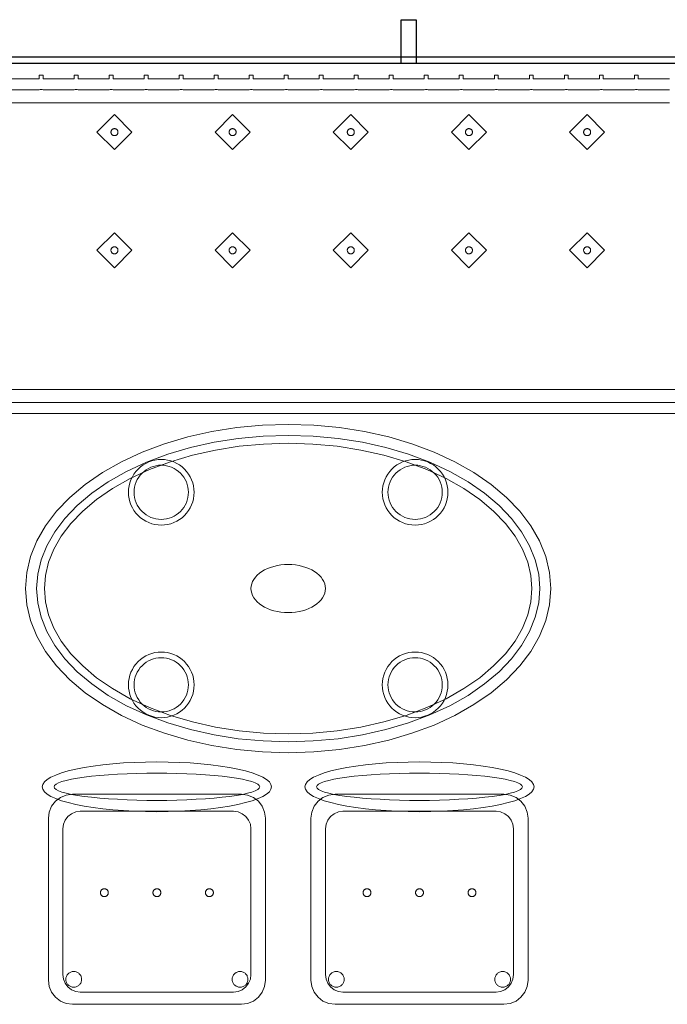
# Model space of a CAD drawing. Header units: metres. Extents: x 2172.2 to 2210.6, y 415.3 to 458.1.
# Tile 28 of 67: x 2206.7 to 2208.2, y 434.6 to 436.9. Entities that reach past the tile are written whole.
import ezdxf

# ---------------------------------------------------------------- set-up
doc = ezdxf.new("R2010")
doc.units = ezdxf.units.M
for name, color, linetype, lineweight in [('NC_N1_BANQUETTES', 7, 'CONTINUOUS', 13), ('NC_N1_CHAIRS', 7, 'CONTINUOUS', 13), ('NC_N1_GLAZING', 7, 'CONTINUOUS', 13), ('NC_N1_TABLES', 7, 'CONTINUOUS', 13), ('NC_N1_WALLS', 7, 'CONTINUOUS', 25)]:
    doc.layers.add(name, color=color, linetype=linetype, lineweight=lineweight)

# ---------------------------------------------------------------- blocks, each defined once
blk = doc.blocks.new('NC_N1_ARCHITECTURE')
at = {"layer": 'NC_N1_GLAZING', "linetype": 'CONTINUOUS', "lineweight": -2}
blk.add_lwpolyline([(18.911421, 2.806096), (18.911421, 2.791096), (13.56142, 2.791096), (13.56142, 2.806096)], close=True, dxfattribs=at)
at = {"layer": 'NC_N1_WALLS', "linetype": 'CONTINUOUS', "lineweight": -2}
blk.add_lwpolyline([(17.56942, 2.891096), (17.60342, 2.891096), (17.60342, 2.791096), (17.56942, 2.791096)], close=True, dxfattribs=at)
blk = doc.blocks.new('NC_N1_TRIANGLE_L_BANQUETTE')
at = {"color": 0, "linetype": 'CONTINUOUS', "lineweight": -2}
for points in [[(0.8, 0.8), (4.35, 0.8)], [(3.64, 0.035), (3.569, 0.035), (3.569, 0.027), (3.56, 0.027), (3.56, 0.035), (3.489, 0.035), (3.489, 0.027), (3.48, 0.027), (3.48, 0.035), (3.409, 0.035), (3.409, 0.027), (3.4, 0.027), (3.4, 0.035), (3.329, 0.035), (3.329, 0.027), (3.32, 0.027), (3.32, 0.035), (3.249, 0.035), (3.249, 0.027), (3.24, 0.027), (3.24, 0.035), (3.169, 0.035), (3.169, 0.027), (3.16, 0.027), (3.16, 0.035), (3.089, 0.035), (3.089, 0.027), (3.08, 0.027), (3.08, 0.035), (3.009, 0.035), (3.009, 0.027), (3, 0.027), (3, 0.035), (2.929, 0.035), (2.929, 0.027), (2.92, 0.027), (2.92, 0.035), (2.849, 0.035), (2.849, 0.027), (2.84, 0.027), (2.84, 0.035), (2.769, 0.035), (2.769, 0.027), (2.76, 0.027), (2.76, 0.035), (2.689, 0.035), (2.689, 0.027), (2.68, 0.027), (2.68, 0.035), (2.609, 0.035), (2.609, 0.027), (2.6, 0.027), (2.6, 0.035), (2.529, 0.035), (2.529, 0.027), (2.52, 0.027), (2.52, 0.035), (2.449, 0.035), (2.449, 0.027), (2.44, 0.027), (2.44, 0.035), (2.369, 0.035), (2.369, 0.027), (2.36, 0.027), (2.36, 0.035), (2.289, 0.035), (2.289, 0.027), (2.28, 0.027), (2.28, 0.035), (2.209, 0.035), (2.209, 0.027), (2.2, 0.027), (2.2, 0.035), (2.129, 0.035)], [(0.8, 0.775), (4.325, 0.775)], [(3.64, 0.06), (3.569, 0.06), (3.5665, 0.0599), (3.5645, 0.0596), (3.5625, 0.0599), (3.56, 0.06), (3.489, 0.06), (3.4865, 0.0599), (3.4845, 0.0596), (3.4825, 0.0599), (3.48, 0.06), (3.409, 0.06), (3.4065, 0.0599), (3.4045, 0.0596), (3.4025, 0.0599), (3.4, 0.06), (3.329, 0.06), (3.3265, 0.0599), (3.3245, 0.0596), (3.3225, 0.0599), (3.32, 0.06), (3.249, 0.06), (3.2465, 0.0599), (3.2445, 0.0596), (3.2425, 0.0599), (3.24, 0.06), (3.169, 0.06), (3.1665, 0.0599), (3.1645, 0.0596), (3.1625, 0.0599), (3.16, 0.06), (3.089, 0.06), (3.0865, 0.0599), (3.0845, 0.0596), (3.0825, 0.0599), (3.08, 0.06), (3.009, 0.06), (3.0065, 0.0599), (3.0045, 0.0596), (3.0025, 0.0599), (3, 0.06), (2.929, 0.06), (2.9265, 0.0599), (2.9245, 0.0596), (2.9225, 0.0599), (2.92, 0.06), (2.849, 0.06), (2.8465, 0.0599), (2.8445, 0.0596), (2.8425, 0.0599), (2.84, 0.06), (2.769, 0.06), (2.7665, 0.0599), (2.7645, 0.0596), (2.7625, 0.0599), (2.76, 0.06), (2.689, 0.06), (2.6865, 0.0599), (2.6845, 0.0596), (2.6825, 0.0599), (2.68, 0.06), (2.609, 0.06), (2.6065, 0.0599), (2.6045, 0.0596), (2.6025, 0.0599), (2.6, 0.06), (2.529, 0.06), (2.5265, 0.0599), (2.5245, 0.0596), (2.5225, 0.0599), (2.52, 0.06), (2.449, 0.06), (2.4465, 0.0599), (2.4445, 0.0596), (2.4425, 0.0599), (2.44, 0.06), (2.369, 0.06), (2.3665, 0.0599), (2.3645, 0.0596), (2.3625, 0.0599), (2.36, 0.06), (2.289, 0.06), (2.2865, 0.0599), (2.2845, 0.0596), (2.2825, 0.0599), (2.28, 0.06), (2.209, 0.06), (2.2065, 0.0599), (2.2045, 0.0596), (2.2025, 0.0599), (2.2, 0.06), (2.129, 0.06)], [(0.8, 0.745), (4.295, 0.745)], [(3.64, 0.09), (3.569, 0.09), (3.5645, 0.0898), (3.56, 0.09), (3.489, 0.09), (3.4845, 0.0898), (3.48, 0.09), (3.409, 0.09), (3.4045, 0.0898), (3.4, 0.09), (3.329, 0.09), (3.3245, 0.0898), (3.32, 0.09), (3.249, 0.09), (3.2445, 0.0898), (3.24, 0.09), (3.169, 0.09), (3.1645, 0.0898), (3.16, 0.09), (3.089, 0.09), (3.0845, 0.0898), (3.08, 0.09), (3.009, 0.09), (3.0045, 0.0898), (3, 0.09), (2.929, 0.09), (2.9245, 0.0898), (2.92, 0.09), (2.849, 0.09), (2.8445, 0.0898), (2.84, 0.09), (2.769, 0.09), (2.7645, 0.0898), (2.76, 0.09), (2.689, 0.09), (2.6845, 0.0898), (2.68, 0.09), (2.609, 0.09), (2.6045, 0.0898), (2.6, 0.09), (2.529, 0.09), (2.5245, 0.0898), (2.52, 0.09), (2.449, 0.09), (2.4445, 0.0898), (2.44, 0.09), (2.369, 0.09), (2.3645, 0.0898), (2.36, 0.09), (2.289, 0.09), (2.2845, 0.0898), (2.28, 0.09), (2.209, 0.09), (2.2045, 0.0898), (2.2, 0.09), (2.129, 0.09)]]:
    blk.add_lwpolyline(points, dxfattribs=at)
for points in [[(2.317, 0.387), (2.357, 0.427), (2.317, 0.467), (2.277, 0.427)], [(2.587, 0.387), (2.627, 0.427), (2.587, 0.467), (2.547, 0.427)], [(2.857, 0.387), (2.897, 0.427), (2.857, 0.467), (2.817, 0.427)], [(3.127, 0.387), (3.167, 0.427), (3.127, 0.467), (3.087, 0.427)], [(3.397, 0.387), (3.437, 0.427), (3.397, 0.467), (3.357, 0.427)], [(2.325, 0.427), (2.325, 0.4262), (2.3248, 0.4254), (2.3247, 0.4247), (2.3244, 0.4239), (2.3241, 0.4232), (2.3237, 0.4226), (2.3232, 0.4219), (2.3227, 0.4213), (2.3221, 0.4208), (2.3214, 0.4203), (2.3208, 0.4199), (2.3201, 0.4196), (2.3193, 0.4193), (2.3186, 0.4192), (2.3178, 0.419), (2.317, 0.419), (2.3162, 0.419), (2.3154, 0.4192), (2.3147, 0.4193), (2.3139, 0.4196), (2.3132, 0.4199), (2.3126, 0.4203), (2.3119, 0.4208), (2.3113, 0.4213), (2.3108, 0.4219), (2.3103, 0.4226), (2.3099, 0.4232), (2.3096, 0.4239), (2.3093, 0.4247), (2.3092, 0.4254), (2.309, 0.4262), (2.309, 0.427), (2.309, 0.4278), (2.3092, 0.4286), (2.3093, 0.4293), (2.3096, 0.4301), (2.3099, 0.4308), (2.3103, 0.4314), (2.3108, 0.4321), (2.3113, 0.4327), (2.3119, 0.4332), (2.3126, 0.4337), (2.3132, 0.4341), (2.3139, 0.4344), (2.3147, 0.4347), (2.3154, 0.4348), (2.3162, 0.435), (2.317, 0.435), (2.3178, 0.435), (2.3186, 0.4348), (2.3193, 0.4347), (2.3201, 0.4344), (2.3208, 0.4341), (2.3214, 0.4337), (2.3221, 0.4332), (2.3227, 0.4327), (2.3232, 0.4321), (2.3237, 0.4314), (2.3241, 0.4308), (2.3244, 0.4301), (2.3247, 0.4293), (2.3248, 0.4286), (2.325, 0.4278)], [(2.595, 0.427), (2.595, 0.4262), (2.5948, 0.4254), (2.5947, 0.4247), (2.5944, 0.4239), (2.5941, 0.4232), (2.5937, 0.4226), (2.5932, 0.4219), (2.5927, 0.4213), (2.5921, 0.4208), (2.5914, 0.4203), (2.5908, 0.4199), (2.5901, 0.4196), (2.5893, 0.4193), (2.5886, 0.4192), (2.5878, 0.419), (2.587, 0.419), (2.5862, 0.419), (2.5854, 0.4192), (2.5847, 0.4193), (2.5839, 0.4196), (2.5832, 0.4199), (2.5826, 0.4203), (2.5819, 0.4208), (2.5813, 0.4213), (2.5808, 0.4219), (2.5803, 0.4226), (2.5799, 0.4232), (2.5796, 0.4239), (2.5793, 0.4247), (2.5792, 0.4254), (2.579, 0.4262), (2.579, 0.427), (2.579, 0.4278), (2.5792, 0.4286), (2.5793, 0.4293), (2.5796, 0.4301), (2.5799, 0.4308), (2.5803, 0.4314), (2.5808, 0.4321), (2.5813, 0.4327), (2.5819, 0.4332), (2.5826, 0.4337), (2.5832, 0.4341), (2.5839, 0.4344), (2.5847, 0.4347), (2.5854, 0.4348), (2.5862, 0.435), (2.587, 0.435), (2.5878, 0.435), (2.5886, 0.4348), (2.5893, 0.4347), (2.5901, 0.4344), (2.5908, 0.4341), (2.5914, 0.4337), (2.5921, 0.4332), (2.5927, 0.4327), (2.5932, 0.4321), (2.5937, 0.4314), (2.5941, 0.4308), (2.5944, 0.4301), (2.5947, 0.4293), (2.5948, 0.4286), (2.595, 0.4278)], [(2.865, 0.427), (2.865, 0.4262), (2.8648, 0.4254), (2.8647, 0.4247), (2.8644, 0.4239), (2.8641, 0.4232), (2.8637, 0.4226), (2.8632, 0.4219), (2.8627, 0.4213), (2.8621, 0.4208), (2.8614, 0.4203), (2.8608, 0.4199), (2.8601, 0.4196), (2.8593, 0.4193), (2.8586, 0.4192), (2.8578, 0.419), (2.857, 0.419), (2.8562, 0.419), (2.8554, 0.4192), (2.8547, 0.4193), (2.8539, 0.4196), (2.8532, 0.4199), (2.8526, 0.4203), (2.8519, 0.4208), (2.8513, 0.4213), (2.8508, 0.4219), (2.8503, 0.4226), (2.8499, 0.4232), (2.8496, 0.4239), (2.8493, 0.4247), (2.8492, 0.4254), (2.849, 0.4262), (2.849, 0.427), (2.849, 0.4278), (2.8492, 0.4286), (2.8493, 0.4293), (2.8496, 0.4301), (2.8499, 0.4308), (2.8503, 0.4314), (2.8508, 0.4321), (2.8513, 0.4327), (2.8519, 0.4332), (2.8526, 0.4337), (2.8532, 0.4341), (2.8539, 0.4344), (2.8547, 0.4347), (2.8554, 0.4348), (2.8562, 0.435), (2.857, 0.435), (2.8578, 0.435), (2.8586, 0.4348), (2.8593, 0.4347), (2.8601, 0.4344), (2.8608, 0.4341), (2.8614, 0.4337), (2.8621, 0.4332), (2.8627, 0.4327), (2.8632, 0.4321), (2.8637, 0.4314), (2.8641, 0.4308), (2.8644, 0.4301), (2.8647, 0.4293), (2.8648, 0.4286), (2.865, 0.4278)], [(3.135, 0.427), (3.135, 0.4262), (3.1348, 0.4254), (3.1347, 0.4247), (3.1344, 0.4239), (3.1341, 0.4232), (3.1337, 0.4226), (3.1332, 0.4219), (3.1327, 0.4213), (3.1321, 0.4208), (3.1314, 0.4203), (3.1308, 0.4199), (3.1301, 0.4196), (3.1293, 0.4193), (3.1286, 0.4192), (3.1278, 0.419), (3.127, 0.419), (3.1262, 0.419), (3.1254, 0.4192), (3.1247, 0.4193), (3.1239, 0.4196), (3.1232, 0.4199), (3.1226, 0.4203), (3.1219, 0.4208), (3.1213, 0.4213), (3.1208, 0.4219), (3.1203, 0.4226), (3.1199, 0.4232), (3.1196, 0.4239), (3.1193, 0.4247), (3.1192, 0.4254), (3.119, 0.4262), (3.119, 0.427), (3.119, 0.4278), (3.1192, 0.4286), (3.1193, 0.4293), (3.1196, 0.4301), (3.1199, 0.4308), (3.1203, 0.4314), (3.1208, 0.4321), (3.1213, 0.4327), (3.1219, 0.4332), (3.1226, 0.4337), (3.1232, 0.4341), (3.1239, 0.4344), (3.1247, 0.4347), (3.1254, 0.4348), (3.1262, 0.435), (3.127, 0.435), (3.1278, 0.435), (3.1286, 0.4348), (3.1293, 0.4347), (3.1301, 0.4344), (3.1308, 0.4341), (3.1314, 0.4337), (3.1321, 0.4332), (3.1327, 0.4327), (3.1332, 0.4321), (3.1337, 0.4314), (3.1341, 0.4308), (3.1344, 0.4301), (3.1347, 0.4293), (3.1348, 0.4286), (3.135, 0.4278)], [(3.405, 0.427), (3.405, 0.4262), (3.4048, 0.4254), (3.4047, 0.4247), (3.4044, 0.4239), (3.4041, 0.4232), (3.4037, 0.4226), (3.4032, 0.4219), (3.4027, 0.4213), (3.4021, 0.4208), (3.4014, 0.4203), (3.4008, 0.4199), (3.4001, 0.4196), (3.3993, 0.4193), (3.3986, 0.4192), (3.3978, 0.419), (3.397, 0.419), (3.3962, 0.419), (3.3954, 0.4192), (3.3947, 0.4193), (3.3939, 0.4196), (3.3932, 0.4199), (3.3926, 0.4203), (3.3919, 0.4208), (3.3913, 0.4213), (3.3908, 0.4219), (3.3903, 0.4226), (3.3899, 0.4232), (3.3896, 0.4239), (3.3893, 0.4247), (3.3892, 0.4254), (3.389, 0.4262), (3.389, 0.427), (3.389, 0.4278), (3.3892, 0.4286), (3.3893, 0.4293), (3.3896, 0.4301), (3.3899, 0.4308), (3.3903, 0.4314), (3.3908, 0.4321), (3.3913, 0.4327), (3.3919, 0.4332), (3.3926, 0.4337), (3.3932, 0.4341), (3.3939, 0.4344), (3.3947, 0.4347), (3.3954, 0.4348), (3.3962, 0.435), (3.397, 0.435), (3.3978, 0.435), (3.3986, 0.4348), (3.3993, 0.4347), (3.4001, 0.4344), (3.4008, 0.4341), (3.4014, 0.4337), (3.4021, 0.4332), (3.4027, 0.4327), (3.4032, 0.4321), (3.4037, 0.4314), (3.4041, 0.4308), (3.4044, 0.4301), (3.4047, 0.4293), (3.4048, 0.4286), (3.405, 0.4278)], [(2.317, 0.117), (2.357, 0.157), (2.317, 0.197), (2.277, 0.157)], [(2.587, 0.117), (2.627, 0.157), (2.587, 0.197), (2.547, 0.157)], [(2.857, 0.117), (2.897, 0.157), (2.857, 0.197), (2.817, 0.157)], [(3.127, 0.117), (3.167, 0.157), (3.127, 0.197), (3.087, 0.157)], [(3.397, 0.117), (3.437, 0.157), (3.397, 0.197), (3.357, 0.157)], [(2.325, 0.157), (2.325, 0.1562), (2.3248, 0.1554), (2.3247, 0.1547), (2.3244, 0.1539), (2.3241, 0.1532), (2.3237, 0.1526), (2.3232, 0.1519), (2.3227, 0.1513), (2.3221, 0.1508), (2.3214, 0.1503), (2.3208, 0.1499), (2.3201, 0.1496), (2.3193, 0.1493), (2.3186, 0.1492), (2.3178, 0.149), (2.317, 0.149), (2.3162, 0.149), (2.3154, 0.1492), (2.3147, 0.1493), (2.3139, 0.1496), (2.3132, 0.1499), (2.3126, 0.1503), (2.3119, 0.1508), (2.3113, 0.1513), (2.3108, 0.1519), (2.3103, 0.1526), (2.3099, 0.1532), (2.3096, 0.1539), (2.3093, 0.1547), (2.3092, 0.1554), (2.309, 0.1562), (2.309, 0.157), (2.309, 0.1578), (2.3092, 0.1586), (2.3093, 0.1593), (2.3096, 0.1601), (2.3099, 0.1608), (2.3103, 0.1614), (2.3108, 0.1621), (2.3113, 0.1627), (2.3119, 0.1632), (2.3126, 0.1637), (2.3132, 0.1641), (2.3139, 0.1644), (2.3147, 0.1647), (2.3154, 0.1648), (2.3162, 0.165), (2.317, 0.165), (2.3178, 0.165), (2.3186, 0.1648), (2.3193, 0.1647), (2.3201, 0.1644), (2.3208, 0.1641), (2.3214, 0.1637), (2.3221, 0.1632), (2.3227, 0.1627), (2.3232, 0.1621), (2.3237, 0.1614), (2.3241, 0.1608), (2.3244, 0.1601), (2.3247, 0.1593), (2.3248, 0.1586), (2.325, 0.1578)], [(2.595, 0.157), (2.595, 0.1562), (2.5948, 0.1554), (2.5947, 0.1547), (2.5944, 0.1539), (2.5941, 0.1532), (2.5937, 0.1526), (2.5932, 0.1519), (2.5927, 0.1513), (2.5921, 0.1508), (2.5914, 0.1503), (2.5908, 0.1499), (2.5901, 0.1496), (2.5893, 0.1493), (2.5886, 0.1492), (2.5878, 0.149), (2.587, 0.149), (2.5862, 0.149), (2.5854, 0.1492), (2.5847, 0.1493), (2.5839, 0.1496), (2.5832, 0.1499), (2.5826, 0.1503), (2.5819, 0.1508), (2.5813, 0.1513), (2.5808, 0.1519), (2.5803, 0.1526), (2.5799, 0.1532), (2.5796, 0.1539), (2.5793, 0.1547), (2.5792, 0.1554), (2.579, 0.1562), (2.579, 0.157), (2.579, 0.1578), (2.5792, 0.1586), (2.5793, 0.1593), (2.5796, 0.1601), (2.5799, 0.1608), (2.5803, 0.1614), (2.5808, 0.1621), (2.5813, 0.1627), (2.5819, 0.1632), (2.5826, 0.1637), (2.5832, 0.1641), (2.5839, 0.1644), (2.5847, 0.1647), (2.5854, 0.1648), (2.5862, 0.165), (2.587, 0.165), (2.5878, 0.165), (2.5886, 0.1648), (2.5893, 0.1647), (2.5901, 0.1644), (2.5908, 0.1641), (2.5914, 0.1637), (2.5921, 0.1632), (2.5927, 0.1627), (2.5932, 0.1621), (2.5937, 0.1614), (2.5941, 0.1608), (2.5944, 0.1601), (2.5947, 0.1593), (2.5948, 0.1586), (2.595, 0.1578)], [(2.865, 0.157), (2.865, 0.1562), (2.8648, 0.1554), (2.8647, 0.1547), (2.8644, 0.1539), (2.8641, 0.1532), (2.8637, 0.1526), (2.8632, 0.1519), (2.8627, 0.1513), (2.8621, 0.1508), (2.8614, 0.1503), (2.8608, 0.1499), (2.8601, 0.1496), (2.8593, 0.1493), (2.8586, 0.1492), (2.8578, 0.149), (2.857, 0.149), (2.8562, 0.149), (2.8554, 0.1492), (2.8547, 0.1493), (2.8539, 0.1496), (2.8532, 0.1499), (2.8526, 0.1503), (2.8519, 0.1508), (2.8513, 0.1513), (2.8508, 0.1519), (2.8503, 0.1526), (2.8499, 0.1532), (2.8496, 0.1539), (2.8493, 0.1547), (2.8492, 0.1554), (2.849, 0.1562), (2.849, 0.157), (2.849, 0.1578), (2.8492, 0.1586), (2.8493, 0.1593), (2.8496, 0.1601), (2.8499, 0.1608), (2.8503, 0.1614), (2.8508, 0.1621), (2.8513, 0.1627), (2.8519, 0.1632), (2.8526, 0.1637), (2.8532, 0.1641), (2.8539, 0.1644), (2.8547, 0.1647), (2.8554, 0.1648), (2.8562, 0.165), (2.857, 0.165), (2.8578, 0.165), (2.8586, 0.1648), (2.8593, 0.1647), (2.8601, 0.1644), (2.8608, 0.1641), (2.8614, 0.1637), (2.8621, 0.1632), (2.8627, 0.1627), (2.8632, 0.1621), (2.8637, 0.1614), (2.8641, 0.1608), (2.8644, 0.1601), (2.8647, 0.1593), (2.8648, 0.1586), (2.865, 0.1578)], [(3.135, 0.157), (3.135, 0.1562), (3.1348, 0.1554), (3.1347, 0.1547), (3.1344, 0.1539), (3.1341, 0.1532), (3.1337, 0.1526), (3.1332, 0.1519), (3.1327, 0.1513), (3.1321, 0.1508), (3.1314, 0.1503), (3.1308, 0.1499), (3.1301, 0.1496), (3.1293, 0.1493), (3.1286, 0.1492), (3.1278, 0.149), (3.127, 0.149), (3.1262, 0.149), (3.1254, 0.1492), (3.1247, 0.1493), (3.1239, 0.1496), (3.1232, 0.1499), (3.1226, 0.1503), (3.1219, 0.1508), (3.1213, 0.1513), (3.1208, 0.1519), (3.1203, 0.1526), (3.1199, 0.1532), (3.1196, 0.1539), (3.1193, 0.1547), (3.1192, 0.1554), (3.119, 0.1562), (3.119, 0.157), (3.119, 0.1578), (3.1192, 0.1586), (3.1193, 0.1593), (3.1196, 0.1601), (3.1199, 0.1608), (3.1203, 0.1614), (3.1208, 0.1621), (3.1213, 0.1627), (3.1219, 0.1632), (3.1226, 0.1637), (3.1232, 0.1641), (3.1239, 0.1644), (3.1247, 0.1647), (3.1254, 0.1648), (3.1262, 0.165), (3.127, 0.165), (3.1278, 0.165), (3.1286, 0.1648), (3.1293, 0.1647), (3.1301, 0.1644), (3.1308, 0.1641), (3.1314, 0.1637), (3.1321, 0.1632), (3.1327, 0.1627), (3.1332, 0.1621), (3.1337, 0.1614), (3.1341, 0.1608), (3.1344, 0.1601), (3.1347, 0.1593), (3.1348, 0.1586), (3.135, 0.1578)], [(3.405, 0.157), (3.405, 0.1562), (3.4048, 0.1554), (3.4047, 0.1547), (3.4044, 0.1539), (3.4041, 0.1532), (3.4037, 0.1526), (3.4032, 0.1519), (3.4027, 0.1513), (3.4021, 0.1508), (3.4014, 0.1503), (3.4008, 0.1499), (3.4001, 0.1496), (3.3993, 0.1493), (3.3986, 0.1492), (3.3978, 0.149), (3.397, 0.149), (3.3962, 0.149), (3.3954, 0.1492), (3.3947, 0.1493), (3.3939, 0.1496), (3.3932, 0.1499), (3.3926, 0.1503), (3.3919, 0.1508), (3.3913, 0.1513), (3.3908, 0.1519), (3.3903, 0.1526), (3.3899, 0.1532), (3.3896, 0.1539), (3.3893, 0.1547), (3.3892, 0.1554), (3.389, 0.1562), (3.389, 0.157), (3.389, 0.1578), (3.3892, 0.1586), (3.3893, 0.1593), (3.3896, 0.1601), (3.3899, 0.1608), (3.3903, 0.1614), (3.3908, 0.1621), (3.3913, 0.1627), (3.3919, 0.1632), (3.3926, 0.1637), (3.3932, 0.1641), (3.3939, 0.1644), (3.3947, 0.1647), (3.3954, 0.1648), (3.3962, 0.165), (3.397, 0.165), (3.3978, 0.165), (3.3986, 0.1648), (3.3993, 0.1647), (3.4001, 0.1644), (3.4008, 0.1641), (3.4014, 0.1637), (3.4021, 0.1632), (3.4027, 0.1627), (3.4032, 0.1621), (3.4037, 0.1614), (3.4041, 0.1608), (3.4044, 0.1601), (3.4047, 0.1593), (3.4048, 0.1586), (3.405, 0.1578)]]:
    blk.add_lwpolyline(points, close=True, dxfattribs=at)
blk = doc.blocks.new('NC_N1_DINING_2')
at = {"color": 0, "linetype": 'CONTINUOUS', "lineweight": -2}
for points in [[(0.6, 0), (0.5971, 0.0368), (0.5885, 0.0732), (0.5742, 0.1089), (0.5543, 0.1435), (0.5292, 0.1768), (0.4989, 0.2083), (0.4638, 0.2379), (0.4243, 0.2652), (0.3806, 0.2899), (0.3333, 0.3118), (0.2828, 0.3307), (0.2296, 0.3465), (0.1742, 0.3589), (0.1171, 0.3678), (0.0588, 0.3732), (0, 0.375), (-0.0588, 0.3732), (-0.1171, 0.3678), (-0.1742, 0.3589), (-0.2296, 0.3465), (-0.2828, 0.3307), (-0.3333, 0.3118), (-0.3806, 0.2899), (-0.4243, 0.2652), (-0.4638, 0.2379), (-0.4989, 0.2083), (-0.5292, 0.1768), (-0.5543, 0.1435), (-0.5742, 0.1089), (-0.5885, 0.0732), (-0.5971, 0.0368), (-0.6, 0), (-0.5971, -0.0368), (-0.5885, -0.0732), (-0.5742, -0.1089), (-0.5543, -0.1435), (-0.5292, -0.1768), (-0.4989, -0.2083), (-0.4638, -0.2379), (-0.4243, -0.2652), (-0.3806, -0.2899), (-0.3333, -0.3118), (-0.2828, -0.3307), (-0.2296, -0.3465), (-0.1742, -0.3589), (-0.1171, -0.3678), (-0.0588, -0.3732), (0, -0.375), (0.0588, -0.3732), (0.1171, -0.3678), (0.1742, -0.3589), (0.2296, -0.3465), (0.2828, -0.3307), (0.3333, -0.3118), (0.3806, -0.2899), (0.4243, -0.2652), (0.4638, -0.2379), (0.4989, -0.2083), (0.5292, -0.1768), (0.5543, -0.1435), (0.5742, -0.1089), (0.5885, -0.0732), (0.5971, -0.0368)], [(0.5749, 0), (0.5723, -0.0329), (0.5646, -0.0656), (0.5516, -0.0979), (0.5334, -0.1297), (0.5101, -0.1605), (0.4818, -0.1901), (0.4486, -0.218), (0.411, -0.244), (0.3692, -0.2676), (0.3237, -0.2887), (0.2749, -0.307), (0.2233, -0.3222), (0.1695, -0.3343), (0.114, -0.343), (0.0573, -0.3482), (0, -0.35), (-0.0573, -0.3482), (-0.114, -0.343), (-0.1695, -0.3343), (-0.2233, -0.3222), (-0.2749, -0.307), (-0.3237, -0.2887), (-0.3692, -0.2676), (-0.411, -0.244), (-0.4486, -0.218), (-0.4818, -0.1901), (-0.5101, -0.1605), (-0.5334, -0.1297), (-0.5516, -0.0979), (-0.5646, -0.0656), (-0.5723, -0.0329), (-0.5749, 0), (-0.5723, 0.0329), (-0.5646, 0.0656), (-0.5516, 0.0979), (-0.5334, 0.1297), (-0.5101, 0.1605), (-0.4818, 0.1901), (-0.4486, 0.218), (-0.411, 0.244), (-0.3692, 0.2676), (-0.3237, 0.2887), (-0.2749, 0.307), (-0.2233, 0.3222), (-0.1695, 0.3343), (-0.114, 0.343), (-0.0573, 0.3482), (0, 0.35), (0.0573, 0.3482), (0.114, 0.343), (0.1695, 0.3343), (0.2233, 0.3222), (0.2749, 0.307), (0.3237, 0.2887), (0.3692, 0.2676), (0.411, 0.244), (0.4486, 0.218), (0.4818, 0.1901), (0.5101, 0.1605), (0.5334, 0.1297), (0.5516, 0.0979), (0.5646, 0.0656), (0.5723, 0.0329)], [(0.5569, 0), (0.5545, -0.0301), (0.5474, -0.0601), (0.5354, -0.0901), (0.5184, -0.1198), (0.4964, -0.1488), (0.4694, -0.1769), (0.4377, -0.2037), (0.4014, -0.2287), (0.361, -0.2516), (0.3167, -0.2721), (0.2692, -0.2899), (0.2188, -0.3048), (0.1661, -0.3166), (0.1117, -0.3251), (0.0562, -0.3303), (0, -0.332), (-0.0562, -0.3303), (-0.1117, -0.3251), (-0.1661, -0.3166), (-0.2188, -0.3048), (-0.2692, -0.2899), (-0.3167, -0.2721), (-0.361, -0.2516), (-0.4014, -0.2287), (-0.4377, -0.2037), (-0.4694, -0.1769), (-0.4964, -0.1488), (-0.5184, -0.1198), (-0.5354, -0.0901), (-0.5474, -0.0601), (-0.5545, -0.0301), (-0.5569, 0), (-0.5545, 0.0301), (-0.5474, 0.0601), (-0.5354, 0.0901), (-0.5184, 0.1198), (-0.4964, 0.1488), (-0.4694, 0.1769), (-0.4377, 0.2037), (-0.4014, 0.2287), (-0.361, 0.2516), (-0.3167, 0.2721), (-0.2692, 0.2899), (-0.2188, 0.3048), (-0.1661, 0.3166), (-0.1117, 0.3251), (-0.0562, 0.3303), (0, 0.332), (0.0562, 0.3303), (0.1117, 0.3251), (0.1661, 0.3166), (0.2188, 0.3048), (0.2692, 0.2899), (0.3167, 0.2721), (0.361, 0.2516), (0.4014, 0.2287), (0.4377, 0.2037), (0.4694, 0.1769), (0.4964, 0.1488), (0.5184, 0.1198), (0.5354, 0.0901), (0.5474, 0.0601), (0.5545, 0.0301)], [(-0.215, 0.22), (-0.2154, 0.2126), (-0.2164, 0.2054), (-0.2182, 0.1982), (-0.2207, 0.1913), (-0.2239, 0.1846), (-0.2276, 0.1783), (-0.232, 0.1724), (-0.237, 0.167), (-0.2424, 0.162), (-0.2483, 0.1576), (-0.2546, 0.1539), (-0.2613, 0.1507), (-0.2682, 0.1482), (-0.2754, 0.1464), (-0.2826, 0.1454), (-0.29, 0.145), (-0.2974, 0.1454), (-0.3046, 0.1464), (-0.3118, 0.1482), (-0.3187, 0.1507), (-0.3254, 0.1539), (-0.3317, 0.1576), (-0.3376, 0.162), (-0.343, 0.167), (-0.348, 0.1724), (-0.3524, 0.1783), (-0.3561, 0.1846), (-0.3593, 0.1913), (-0.3618, 0.1982), (-0.3636, 0.2054), (-0.3646, 0.2126), (-0.365, 0.22), (-0.3646, 0.2274), (-0.3636, 0.2346), (-0.3618, 0.2418), (-0.3593, 0.2487), (-0.3561, 0.2554), (-0.3524, 0.2617), (-0.348, 0.2676), (-0.343, 0.273), (-0.3376, 0.278), (-0.3317, 0.2824), (-0.3254, 0.2861), (-0.3187, 0.2893), (-0.3118, 0.2918), (-0.3046, 0.2936), (-0.2974, 0.2946), (-0.29, 0.295), (-0.2826, 0.2946), (-0.2754, 0.2936), (-0.2682, 0.2918), (-0.2613, 0.2893), (-0.2546, 0.2861), (-0.2483, 0.2824), (-0.2424, 0.278), (-0.237, 0.273), (-0.232, 0.2676), (-0.2276, 0.2617), (-0.2239, 0.2554), (-0.2207, 0.2487), (-0.2182, 0.2418), (-0.2164, 0.2346), (-0.2154, 0.2274)], [(0.365, 0.22), (0.3646, 0.2126), (0.3636, 0.2054), (0.3618, 0.1982), (0.3593, 0.1913), (0.3561, 0.1846), (0.3524, 0.1783), (0.348, 0.1724), (0.343, 0.167), (0.3376, 0.162), (0.3317, 0.1576), (0.3254, 0.1539), (0.3187, 0.1507), (0.3118, 0.1482), (0.3046, 0.1464), (0.2974, 0.1454), (0.29, 0.145), (0.2826, 0.1454), (0.2754, 0.1464), (0.2682, 0.1482), (0.2613, 0.1507), (0.2546, 0.1539), (0.2483, 0.1576), (0.2424, 0.162), (0.237, 0.167), (0.232, 0.1724), (0.2276, 0.1783), (0.2239, 0.1846), (0.2207, 0.1913), (0.2182, 0.1982), (0.2164, 0.2054), (0.2154, 0.2126), (0.215, 0.22), (0.2154, 0.2274), (0.2164, 0.2346), (0.2182, 0.2418), (0.2207, 0.2487), (0.2239, 0.2554), (0.2276, 0.2617), (0.232, 0.2676), (0.237, 0.273), (0.2424, 0.278), (0.2483, 0.2824), (0.2546, 0.2861), (0.2613, 0.2893), (0.2682, 0.2918), (0.2754, 0.2936), (0.2826, 0.2946), (0.29, 0.295), (0.2974, 0.2946), (0.3046, 0.2936), (0.3118, 0.2918), (0.3187, 0.2893), (0.3254, 0.2861), (0.3317, 0.2824), (0.3376, 0.278), (0.343, 0.273), (0.348, 0.2676), (0.3524, 0.2617), (0.3561, 0.2554), (0.3593, 0.2487), (0.3618, 0.2418), (0.3636, 0.2346), (0.3646, 0.2274)], [(-0.228, 0.22), (-0.2283, 0.2139), (-0.2292, 0.2079), (-0.2307, 0.202), (-0.2327, 0.1963), (-0.2353, 0.1908), (-0.2384, 0.1856), (-0.2421, 0.1807), (-0.2462, 0.1762), (-0.2507, 0.1721), (-0.2556, 0.1684), (-0.2608, 0.1653), (-0.2663, 0.1627), (-0.272, 0.1607), (-0.2779, 0.1592), (-0.2839, 0.1583), (-0.29, 0.158), (-0.2961, 0.1583), (-0.3021, 0.1592), (-0.308, 0.1607), (-0.3137, 0.1627), (-0.3192, 0.1653), (-0.3244, 0.1684), (-0.3293, 0.1721), (-0.3338, 0.1762), (-0.3379, 0.1807), (-0.3416, 0.1856), (-0.3447, 0.1908), (-0.3473, 0.1963), (-0.3493, 0.202), (-0.3508, 0.2079), (-0.3517, 0.2139), (-0.352, 0.22), (-0.3517, 0.2261), (-0.3508, 0.2321), (-0.3493, 0.238), (-0.3473, 0.2437), (-0.3447, 0.2492), (-0.3416, 0.2544), (-0.3379, 0.2593), (-0.3338, 0.2638), (-0.3293, 0.2679), (-0.3244, 0.2716), (-0.3192, 0.2747), (-0.3137, 0.2773), (-0.308, 0.2793), (-0.3021, 0.2808), (-0.2961, 0.2817), (-0.29, 0.282), (-0.2839, 0.2817), (-0.2779, 0.2808), (-0.272, 0.2793), (-0.2663, 0.2773), (-0.2608, 0.2747), (-0.2556, 0.2716), (-0.2507, 0.2679), (-0.2462, 0.2638), (-0.2421, 0.2593), (-0.2384, 0.2544), (-0.2353, 0.2492), (-0.2327, 0.2437), (-0.2307, 0.238), (-0.2292, 0.2321), (-0.2283, 0.2261)], [(0.352, 0.22), (0.3517, 0.2139), (0.3508, 0.2079), (0.3493, 0.202), (0.3473, 0.1963), (0.3447, 0.1908), (0.3416, 0.1856), (0.3379, 0.1807), (0.3338, 0.1762), (0.3293, 0.1721), (0.3244, 0.1684), (0.3192, 0.1653), (0.3137, 0.1627), (0.308, 0.1607), (0.3021, 0.1592), (0.2961, 0.1583), (0.29, 0.158), (0.2839, 0.1583), (0.2779, 0.1592), (0.272, 0.1607), (0.2663, 0.1627), (0.2608, 0.1653), (0.2556, 0.1684), (0.2507, 0.1721), (0.2462, 0.1762), (0.2421, 0.1807), (0.2384, 0.1856), (0.2353, 0.1908), (0.2327, 0.1963), (0.2307, 0.202), (0.2292, 0.2079), (0.2283, 0.2139), (0.228, 0.22), (0.2283, 0.2261), (0.2292, 0.2321), (0.2307, 0.238), (0.2327, 0.2437), (0.2353, 0.2492), (0.2384, 0.2544), (0.2421, 0.2593), (0.2462, 0.2638), (0.2507, 0.2679), (0.2556, 0.2716), (0.2608, 0.2747), (0.2663, 0.2773), (0.272, 0.2793), (0.2779, 0.2808), (0.2839, 0.2817), (0.29, 0.282), (0.2961, 0.2817), (0.3021, 0.2808), (0.308, 0.2793), (0.3137, 0.2773), (0.3192, 0.2747), (0.3244, 0.2716), (0.3293, 0.2679), (0.3338, 0.2638), (0.3379, 0.2593), (0.3416, 0.2544), (0.3447, 0.2492), (0.3473, 0.2437), (0.3493, 0.238), (0.3508, 0.2321), (0.3517, 0.2261)], [(0.085, 0), (0.0846, 0.0054), (0.0834, 0.0107), (0.0813, 0.016), (0.0785, 0.021), (0.075, 0.0259), (0.0707, 0.0306), (0.0657, 0.0349), (0.0601, 0.0389), (0.0539, 0.0425), (0.0472, 0.0457), (0.0401, 0.0485), (0.0325, 0.0508), (0.0247, 0.0526), (0.0166, 0.0539), (0.0083, 0.0547), (0, 0.055), (-0.0083, 0.0547), (-0.0166, 0.0539), (-0.0247, 0.0526), (-0.0325, 0.0508), (-0.0401, 0.0485), (-0.0472, 0.0457), (-0.0539, 0.0425), (-0.0601, 0.0389), (-0.0657, 0.0349), (-0.0707, 0.0306), (-0.075, 0.0259), (-0.0785, 0.021), (-0.0813, 0.016), (-0.0834, 0.0107), (-0.0846, 0.0054), (-0.085, 0), (-0.0846, -0.0054), (-0.0834, -0.0107), (-0.0813, -0.016), (-0.0785, -0.021), (-0.075, -0.0259), (-0.0707, -0.0306), (-0.0657, -0.0349), (-0.0601, -0.0389), (-0.0539, -0.0425), (-0.0472, -0.0457), (-0.0401, -0.0485), (-0.0325, -0.0508), (-0.0247, -0.0526), (-0.0166, -0.0539), (-0.0083, -0.0547), (0, -0.055), (0.0083, -0.0547), (0.0166, -0.0539), (0.0247, -0.0526), (0.0325, -0.0508), (0.0401, -0.0485), (0.0472, -0.0457), (0.0539, -0.0425), (0.0601, -0.0389), (0.0657, -0.0349), (0.0707, -0.0306), (0.075, -0.0259), (0.0785, -0.021), (0.0813, -0.016), (0.0834, -0.0107), (0.0846, -0.0054)], [(-0.215, -0.22), (-0.2154, -0.2274), (-0.2164, -0.2346), (-0.2182, -0.2418), (-0.2207, -0.2487), (-0.2239, -0.2554), (-0.2276, -0.2617), (-0.232, -0.2676), (-0.237, -0.273), (-0.2424, -0.278), (-0.2483, -0.2824), (-0.2546, -0.2861), (-0.2613, -0.2893), (-0.2682, -0.2918), (-0.2754, -0.2936), (-0.2826, -0.2946), (-0.29, -0.295), (-0.2974, -0.2946), (-0.3046, -0.2936), (-0.3118, -0.2918), (-0.3187, -0.2893), (-0.3254, -0.2861), (-0.3317, -0.2824), (-0.3376, -0.278), (-0.343, -0.273), (-0.348, -0.2676), (-0.3524, -0.2617), (-0.3561, -0.2554), (-0.3593, -0.2487), (-0.3618, -0.2418), (-0.3636, -0.2346), (-0.3646, -0.2274), (-0.365, -0.22), (-0.3646, -0.2126), (-0.3636, -0.2054), (-0.3618, -0.1982), (-0.3593, -0.1913), (-0.3561, -0.1846), (-0.3524, -0.1783), (-0.348, -0.1724), (-0.343, -0.167), (-0.3376, -0.162), (-0.3317, -0.1576), (-0.3254, -0.1539), (-0.3187, -0.1507), (-0.3118, -0.1482), (-0.3046, -0.1464), (-0.2974, -0.1454), (-0.29, -0.145), (-0.2826, -0.1454), (-0.2754, -0.1464), (-0.2682, -0.1482), (-0.2613, -0.1507), (-0.2546, -0.1539), (-0.2483, -0.1576), (-0.2424, -0.162), (-0.237, -0.167), (-0.232, -0.1724), (-0.2276, -0.1783), (-0.2239, -0.1846), (-0.2207, -0.1913), (-0.2182, -0.1982), (-0.2164, -0.2054), (-0.2154, -0.2126)], [(0.365, -0.22), (0.3646, -0.2274), (0.3636, -0.2346), (0.3618, -0.2418), (0.3593, -0.2487), (0.3561, -0.2554), (0.3524, -0.2617), (0.348, -0.2676), (0.343, -0.273), (0.3376, -0.278), (0.3317, -0.2824), (0.3254, -0.2861), (0.3187, -0.2893), (0.3118, -0.2918), (0.3046, -0.2936), (0.2974, -0.2946), (0.29, -0.295), (0.2826, -0.2946), (0.2754, -0.2936), (0.2682, -0.2918), (0.2613, -0.2893), (0.2546, -0.2861), (0.2483, -0.2824), (0.2424, -0.278), (0.237, -0.273), (0.232, -0.2676), (0.2276, -0.2617), (0.2239, -0.2554), (0.2207, -0.2487), (0.2182, -0.2418), (0.2164, -0.2346), (0.2154, -0.2274), (0.215, -0.22), (0.2154, -0.2126), (0.2164, -0.2054), (0.2182, -0.1982), (0.2207, -0.1913), (0.2239, -0.1846), (0.2276, -0.1783), (0.232, -0.1724), (0.237, -0.167), (0.2424, -0.162), (0.2483, -0.1576), (0.2546, -0.1539), (0.2613, -0.1507), (0.2682, -0.1482), (0.2754, -0.1464), (0.2826, -0.1454), (0.29, -0.145), (0.2974, -0.1454), (0.3046, -0.1464), (0.3118, -0.1482), (0.3187, -0.1507), (0.3254, -0.1539), (0.3317, -0.1576), (0.3376, -0.162), (0.343, -0.167), (0.348, -0.1724), (0.3524, -0.1783), (0.3561, -0.1846), (0.3593, -0.1913), (0.3618, -0.1982), (0.3636, -0.2054), (0.3646, -0.2126)], [(-0.228, -0.22), (-0.2283, -0.2261), (-0.2292, -0.2321), (-0.2307, -0.238), (-0.2327, -0.2437), (-0.2353, -0.2492), (-0.2384, -0.2544), (-0.2421, -0.2593), (-0.2462, -0.2638), (-0.2507, -0.2679), (-0.2556, -0.2716), (-0.2608, -0.2747), (-0.2663, -0.2773), (-0.272, -0.2793), (-0.2779, -0.2808), (-0.2839, -0.2817), (-0.29, -0.282), (-0.2961, -0.2817), (-0.3021, -0.2808), (-0.308, -0.2793), (-0.3137, -0.2773), (-0.3192, -0.2747), (-0.3244, -0.2716), (-0.3293, -0.2679), (-0.3338, -0.2638), (-0.3379, -0.2593), (-0.3416, -0.2544), (-0.3447, -0.2492), (-0.3473, -0.2437), (-0.3493, -0.238), (-0.3508, -0.2321), (-0.3517, -0.2261), (-0.352, -0.22), (-0.3517, -0.2139), (-0.3508, -0.2079), (-0.3493, -0.202), (-0.3473, -0.1963), (-0.3447, -0.1908), (-0.3416, -0.1856), (-0.3379, -0.1807), (-0.3338, -0.1762), (-0.3293, -0.1721), (-0.3244, -0.1684), (-0.3192, -0.1653), (-0.3137, -0.1627), (-0.308, -0.1607), (-0.3021, -0.1592), (-0.2961, -0.1583), (-0.29, -0.158), (-0.2839, -0.1583), (-0.2779, -0.1592), (-0.272, -0.1607), (-0.2663, -0.1627), (-0.2608, -0.1653), (-0.2556, -0.1684), (-0.2507, -0.1721), (-0.2462, -0.1762), (-0.2421, -0.1807), (-0.2384, -0.1856), (-0.2353, -0.1908), (-0.2327, -0.1963), (-0.2307, -0.202), (-0.2292, -0.2079), (-0.2283, -0.2139)], [(0.352, -0.22), (0.3517, -0.2261), (0.3508, -0.2321), (0.3493, -0.238), (0.3473, -0.2437), (0.3447, -0.2492), (0.3416, -0.2544), (0.3379, -0.2593), (0.3338, -0.2638), (0.3293, -0.2679), (0.3244, -0.2716), (0.3192, -0.2747), (0.3137, -0.2773), (0.308, -0.2793), (0.3021, -0.2808), (0.2961, -0.2817), (0.29, -0.282), (0.2839, -0.2817), (0.2779, -0.2808), (0.272, -0.2793), (0.2663, -0.2773), (0.2608, -0.2747), (0.2556, -0.2716), (0.2507, -0.2679), (0.2462, -0.2638), (0.2421, -0.2593), (0.2384, -0.2544), (0.2353, -0.2492), (0.2327, -0.2437), (0.2307, -0.238), (0.2292, -0.2321), (0.2283, -0.2261), (0.228, -0.22), (0.2283, -0.2139), (0.2292, -0.2079), (0.2307, -0.202), (0.2327, -0.1963), (0.2353, -0.1908), (0.2384, -0.1856), (0.2421, -0.1807), (0.2462, -0.1762), (0.2507, -0.1721), (0.2556, -0.1684), (0.2608, -0.1653), (0.2663, -0.1627), (0.272, -0.1607), (0.2779, -0.1592), (0.2839, -0.1583), (0.29, -0.158), (0.2961, -0.1583), (0.3021, -0.1592), (0.308, -0.1607), (0.3137, -0.1627), (0.3192, -0.1653), (0.3244, -0.1684), (0.3293, -0.1721), (0.3338, -0.1762), (0.3379, -0.1807), (0.3416, -0.1856), (0.3447, -0.1908), (0.3473, -0.1963), (0.3493, -0.202), (0.3508, -0.2079), (0.3517, -0.2139)]]:
    blk.add_lwpolyline(points, close=True, dxfattribs=at)
blk = doc.blocks.new('NC_N1_CHAIR_IVORY')
at = {"color": 0, "linetype": 'CONTINUOUS', "lineweight": -2}
for points in [[(0.262, 0.222), (0.2607, 0.2276), (0.257, 0.2331), (0.2507, 0.2385), (0.2421, 0.2438), (0.2311, 0.2489), (0.2178, 0.2537), (0.2025, 0.2582), (0.1853, 0.2623), (0.1662, 0.2661), (0.1456, 0.2694), (0.1235, 0.2723), (0.1003, 0.2747), (0.0761, 0.2765), (0.0511, 0.2779), (0.0257, 0.2787), (0, 0.279), (-0.0257, 0.2787), (-0.0511, 0.2779), (-0.0761, 0.2765), (-0.1003, 0.2747), (-0.1235, 0.2723), (-0.1456, 0.2694), (-0.1662, 0.2661), (-0.1853, 0.2623), (-0.2025, 0.2582), (-0.2178, 0.2537), (-0.2311, 0.2489), (-0.2421, 0.2438), (-0.2507, 0.2385), (-0.257, 0.2331), (-0.2607, 0.2276), (-0.262, 0.222), (-0.2607, 0.2164), (-0.257, 0.2109), (-0.2507, 0.2055), (-0.2421, 0.2002), (-0.2311, 0.1951), (-0.2178, 0.1903), (-0.2025, 0.1858), (-0.1853, 0.1817), (-0.1662, 0.1779), (-0.1456, 0.1746), (-0.1235, 0.1717), (-0.1003, 0.1693), (-0.0761, 0.1675), (-0.0511, 0.1661), (-0.0257, 0.1653), (0, 0.165), (0.0257, 0.1653), (0.0511, 0.1661), (0.0761, 0.1675), (0.1003, 0.1693), (0.1235, 0.1717), (0.1456, 0.1746), (0.1662, 0.1779), (0.1853, 0.1817), (0.2025, 0.1858), (0.2178, 0.1903), (0.2311, 0.1951), (0.2421, 0.2002), (0.2507, 0.2055), (0.257, 0.2109), (0.2607, 0.2164)], [(0.235, 0.222), (0.2339, 0.225), (0.2305, 0.228), (0.2249, 0.231), (0.2171, 0.2339), (0.2073, 0.2366), (0.1954, 0.2392), (0.1817, 0.2417), (0.1662, 0.2439), (0.1491, 0.246), (0.1306, 0.2478), (0.1108, 0.2493), (0.0899, 0.2506), (0.0682, 0.2517), (0.0458, 0.2524), (0.023, 0.2529), (0, 0.253), (-0.023, 0.2529), (-0.0458, 0.2524), (-0.0682, 0.2517), (-0.0899, 0.2506), (-0.1108, 0.2493), (-0.1306, 0.2478), (-0.1491, 0.246), (-0.1662, 0.2439), (-0.1817, 0.2417), (-0.1954, 0.2392), (-0.2073, 0.2366), (-0.2171, 0.2339), (-0.2249, 0.231), (-0.2305, 0.228), (-0.2339, 0.225), (-0.235, 0.222), (-0.2339, 0.219), (-0.2305, 0.216), (-0.2249, 0.213), (-0.2171, 0.2101), (-0.2073, 0.2074), (-0.1954, 0.2048), (-0.1817, 0.2023), (-0.1662, 0.2001), (-0.1491, 0.198), (-0.1306, 0.1962), (-0.1108, 0.1947), (-0.0899, 0.1934), (-0.0682, 0.1923), (-0.0458, 0.1916), (-0.023, 0.1911), (0, 0.191), (0.023, 0.1911), (0.0458, 0.1916), (0.0682, 0.1923), (0.0899, 0.1934), (0.1108, 0.1947), (0.1306, 0.1962), (0.1491, 0.198), (0.1662, 0.2001), (0.1817, 0.2023), (0.1954, 0.2048), (0.2073, 0.2074), (0.2171, 0.2101), (0.2249, 0.213), (0.2305, 0.216), (0.2339, 0.219)], [(0.193, -0.275), (-0.193, -0.275), (-0.2072, -0.2731), (-0.2205, -0.2676), (-0.2319, -0.2589), (-0.2406, -0.2475), (-0.2461, -0.2342), (-0.248, -0.22), (-0.248, 0.15), (-0.2461, 0.1642), (-0.2406, 0.1775), (-0.2319, 0.1889), (-0.2205, 0.1976), (-0.2072, 0.2031), (-0.193, 0.205), (0.193, 0.205), (0.2072, 0.2031), (0.2205, 0.1976), (0.2319, 0.1889), (0.2406, 0.1775), (0.2461, 0.1642), (0.248, 0.15), (0.248, -0.22), (0.2461, -0.2342), (0.2406, -0.2475), (0.2319, -0.2589), (0.2205, -0.2676), (0.2072, -0.2731)], [(0.175, -0.247), (-0.175, -0.247), (-0.1854, -0.2456), (-0.195, -0.2416), (-0.2033, -0.2353), (-0.2096, -0.227), (-0.2136, -0.2174), (-0.215, -0.207), (-0.215, 0.126), (-0.2136, 0.1364), (-0.2096, 0.146), (-0.2033, 0.1543), (-0.195, 0.1606), (-0.1854, 0.1646), (-0.175, 0.166), (0.175, 0.166), (0.1854, 0.1646), (0.195, 0.1606), (0.2033, 0.1543), (0.2096, 0.146), (0.2136, 0.1364), (0.215, 0.126), (0.215, -0.207), (0.2136, -0.2174), (0.2096, -0.227), (0.2033, -0.2353), (0.195, -0.2416), (0.1854, -0.2456)], [(-0.111, -0.02), (-0.111, -0.0209), (-0.1112, -0.0218), (-0.1114, -0.0226), (-0.1117, -0.0234), (-0.1121, -0.0242), (-0.1125, -0.025), (-0.113, -0.0257), (-0.1136, -0.0264), (-0.1143, -0.027), (-0.115, -0.0275), (-0.1158, -0.0279), (-0.1166, -0.0283), (-0.1174, -0.0286), (-0.1182, -0.0288), (-0.1191, -0.029), (-0.12, -0.029), (-0.1209, -0.029), (-0.1218, -0.0288), (-0.1226, -0.0286), (-0.1234, -0.0283), (-0.1242, -0.0279), (-0.125, -0.0275), (-0.1257, -0.027), (-0.1264, -0.0264), (-0.127, -0.0257), (-0.1275, -0.025), (-0.1279, -0.0242), (-0.1283, -0.0234), (-0.1286, -0.0226), (-0.1288, -0.0218), (-0.129, -0.0209), (-0.129, -0.02), (-0.129, -0.0191), (-0.1288, -0.0182), (-0.1286, -0.0174), (-0.1283, -0.0166), (-0.1279, -0.0158), (-0.1275, -0.015), (-0.127, -0.0143), (-0.1264, -0.0136), (-0.1257, -0.013), (-0.125, -0.0125), (-0.1242, -0.0121), (-0.1234, -0.0117), (-0.1226, -0.0114), (-0.1218, -0.0112), (-0.1209, -0.011), (-0.12, -0.011), (-0.1191, -0.011), (-0.1182, -0.0112), (-0.1174, -0.0114), (-0.1166, -0.0117), (-0.1158, -0.0121), (-0.115, -0.0125), (-0.1143, -0.013), (-0.1136, -0.0136), (-0.113, -0.0143), (-0.1125, -0.015), (-0.1121, -0.0158), (-0.1117, -0.0166), (-0.1114, -0.0174), (-0.1112, -0.0182), (-0.111, -0.0191)], [(0.009, -0.02), (0.009, -0.0209), (0.0088, -0.0218), (0.0086, -0.0226), (0.0083, -0.0234), (0.0079, -0.0242), (0.0075, -0.025), (0.007, -0.0257), (0.0064, -0.0264), (0.0057, -0.027), (0.005, -0.0275), (0.0042, -0.0279), (0.0034, -0.0283), (0.0026, -0.0286), (0.0018, -0.0288), (0.0009, -0.029), (0, -0.029), (-0.0009, -0.029), (-0.0018, -0.0288), (-0.0026, -0.0286), (-0.0034, -0.0283), (-0.0042, -0.0279), (-0.005, -0.0275), (-0.0057, -0.027), (-0.0064, -0.0264), (-0.007, -0.0257), (-0.0075, -0.025), (-0.0079, -0.0242), (-0.0083, -0.0234), (-0.0086, -0.0226), (-0.0088, -0.0218), (-0.009, -0.0209), (-0.009, -0.02), (-0.009, -0.0191), (-0.0088, -0.0182), (-0.0086, -0.0174), (-0.0083, -0.0166), (-0.0079, -0.0158), (-0.0075, -0.015), (-0.007, -0.0143), (-0.0064, -0.0136), (-0.0057, -0.013), (-0.005, -0.0125), (-0.0042, -0.0121), (-0.0034, -0.0117), (-0.0026, -0.0114), (-0.0018, -0.0112), (-0.0009, -0.011), (0, -0.011), (0.0009, -0.011), (0.0018, -0.0112), (0.0026, -0.0114), (0.0034, -0.0117), (0.0042, -0.0121), (0.005, -0.0125), (0.0057, -0.013), (0.0064, -0.0136), (0.007, -0.0143), (0.0075, -0.015), (0.0079, -0.0158), (0.0083, -0.0166), (0.0086, -0.0174), (0.0088, -0.0182), (0.009, -0.0191)], [(0.129, -0.02), (0.129, -0.0209), (0.1288, -0.0218), (0.1286, -0.0226), (0.1283, -0.0234), (0.1279, -0.0242), (0.1275, -0.025), (0.127, -0.0257), (0.1264, -0.0264), (0.1257, -0.027), (0.125, -0.0275), (0.1242, -0.0279), (0.1234, -0.0283), (0.1226, -0.0286), (0.1218, -0.0288), (0.1209, -0.029), (0.12, -0.029), (0.1191, -0.029), (0.1182, -0.0288), (0.1174, -0.0286), (0.1166, -0.0283), (0.1158, -0.0279), (0.115, -0.0275), (0.1143, -0.027), (0.1136, -0.0264), (0.113, -0.0257), (0.1125, -0.025), (0.1121, -0.0242), (0.1117, -0.0234), (0.1114, -0.0226), (0.1112, -0.0218), (0.111, -0.0209), (0.111, -0.02), (0.111, -0.0191), (0.1112, -0.0182), (0.1114, -0.0174), (0.1117, -0.0166), (0.1121, -0.0158), (0.1125, -0.015), (0.113, -0.0143), (0.1136, -0.0136), (0.1143, -0.013), (0.115, -0.0125), (0.1158, -0.0121), (0.1166, -0.0117), (0.1174, -0.0114), (0.1182, -0.0112), (0.1191, -0.011), (0.12, -0.011), (0.1209, -0.011), (0.1218, -0.0112), (0.1226, -0.0114), (0.1234, -0.0117), (0.1242, -0.0121), (0.125, -0.0125), (0.1257, -0.013), (0.1264, -0.0136), (0.127, -0.0143), (0.1275, -0.015), (0.1279, -0.0158), (0.1283, -0.0166), (0.1286, -0.0174), (0.1288, -0.0182), (0.129, -0.0191)], [(-0.172, -0.218), (-0.1721, -0.2198), (-0.1723, -0.2215), (-0.1728, -0.2232), (-0.1734, -0.2249), (-0.1741, -0.2265), (-0.175, -0.228), (-0.1761, -0.2294), (-0.1773, -0.2307), (-0.1786, -0.2319), (-0.18, -0.233), (-0.1815, -0.2339), (-0.1831, -0.2346), (-0.1848, -0.2352), (-0.1865, -0.2357), (-0.1882, -0.2359), (-0.19, -0.236), (-0.1918, -0.2359), (-0.1935, -0.2357), (-0.1952, -0.2352), (-0.1969, -0.2346), (-0.1985, -0.2339), (-0.2, -0.233), (-0.2014, -0.2319), (-0.2027, -0.2307), (-0.2039, -0.2294), (-0.205, -0.228), (-0.2059, -0.2265), (-0.2066, -0.2249), (-0.2072, -0.2232), (-0.2077, -0.2215), (-0.2079, -0.2198), (-0.208, -0.218), (-0.2079, -0.2162), (-0.2077, -0.2145), (-0.2072, -0.2128), (-0.2066, -0.2111), (-0.2059, -0.2095), (-0.205, -0.208), (-0.2039, -0.2066), (-0.2027, -0.2053), (-0.2014, -0.2041), (-0.2, -0.203), (-0.1985, -0.2021), (-0.1969, -0.2014), (-0.1952, -0.2008), (-0.1935, -0.2003), (-0.1918, -0.2001), (-0.19, -0.2), (-0.1882, -0.2001), (-0.1865, -0.2003), (-0.1848, -0.2008), (-0.1831, -0.2014), (-0.1815, -0.2021), (-0.18, -0.203), (-0.1786, -0.2041), (-0.1773, -0.2053), (-0.1761, -0.2066), (-0.175, -0.208), (-0.1741, -0.2095), (-0.1734, -0.2111), (-0.1728, -0.2128), (-0.1723, -0.2145), (-0.1721, -0.2162)], [(0.208, -0.218), (0.2079, -0.2198), (0.2077, -0.2215), (0.2072, -0.2232), (0.2066, -0.2249), (0.2059, -0.2265), (0.205, -0.228), (0.2039, -0.2294), (0.2027, -0.2307), (0.2014, -0.2319), (0.2, -0.233), (0.1985, -0.2339), (0.1969, -0.2346), (0.1952, -0.2352), (0.1935, -0.2357), (0.1918, -0.2359), (0.19, -0.236), (0.1882, -0.2359), (0.1865, -0.2357), (0.1848, -0.2352), (0.1831, -0.2346), (0.1815, -0.2339), (0.18, -0.233), (0.1786, -0.2319), (0.1773, -0.2307), (0.1761, -0.2294), (0.175, -0.228), (0.1741, -0.2265), (0.1734, -0.2249), (0.1728, -0.2232), (0.1723, -0.2215), (0.1721, -0.2198), (0.172, -0.218), (0.1721, -0.2162), (0.1723, -0.2145), (0.1728, -0.2128), (0.1734, -0.2111), (0.1741, -0.2095), (0.175, -0.208), (0.1761, -0.2066), (0.1773, -0.2053), (0.1786, -0.2041), (0.18, -0.203), (0.1815, -0.2021), (0.1831, -0.2014), (0.1848, -0.2008), (0.1865, -0.2003), (0.1882, -0.2001), (0.19, -0.2), (0.1918, -0.2001), (0.1935, -0.2003), (0.1952, -0.2008), (0.1969, -0.2014), (0.1985, -0.2021), (0.2, -0.203), (0.2014, -0.2041), (0.2027, -0.2053), (0.2039, -0.2066), (0.205, -0.208), (0.2059, -0.2095), (0.2066, -0.2111), (0.2072, -0.2128), (0.2077, -0.2145), (0.2079, -0.2162)]]:
    blk.add_lwpolyline(points, close=True, dxfattribs=at)

msp = doc.modelspace()

# ---------------------------------------------------------------- block references
at = {"layer": 'NC_N1_BANQUETTES', "linetype": 'CONTINUOUS', "rotation": -180}
msp.add_blockref('NC_N1_TRIANGLE_L_BANQUETTE', (2210.3114, 436.7911), dxfattribs=at)
at = {"layer": 'NC_N1_CHAIRS', "linetype": 'CONTINUOUS'}
for p in [(2207.0114, 434.9161), (2207.6114, 434.9161)]:
    msp.add_blockref('NC_N1_CHAIR_IVORY', p, dxfattribs=at)
at = {"layer": 'NC_N1_TABLES', "linetype": 'CONTINUOUS', "rotation": -180}
msp.add_blockref('NC_N1_DINING_2', (2207.3114, 435.5911), dxfattribs=at)
at = {"layer": 'NC_N1_WALLS'}
msp.add_blockref('NC_N1_ARCHITECTURE', (2190, 434), dxfattribs=at)

doc.saveas('drawing.dxf')
